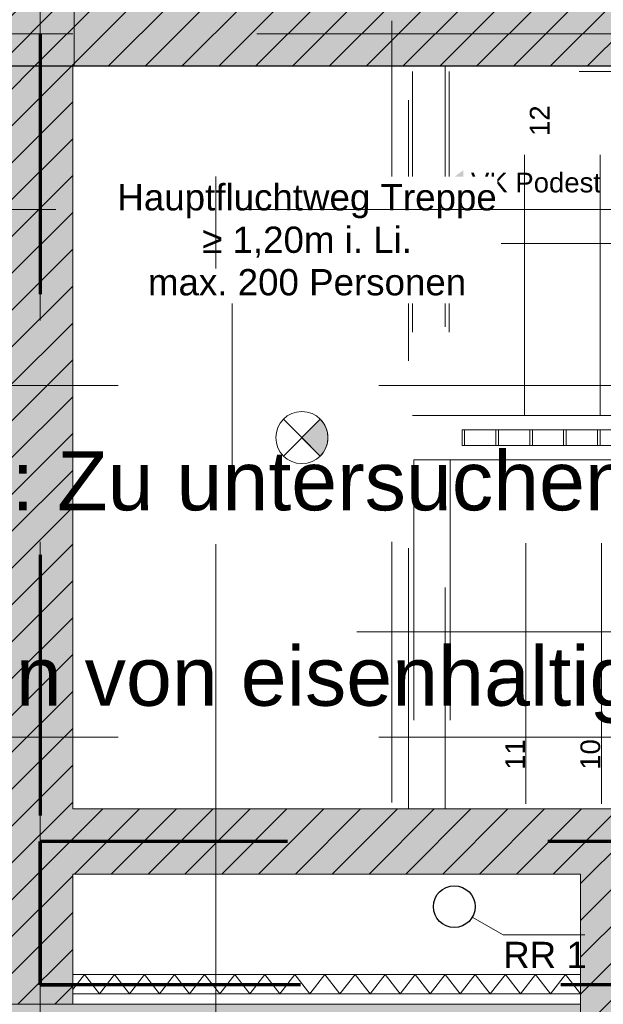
# Model space of a CAD drawing. Header units: metres. Extents: x -111 to 152, y -132 to 99.
# Tile 143 of 256: x -23.03 to -20.79, y -3.72 to 0.05. Entities that reach past the tile are written whole.
import ezdxf

# ---------------------------------------------------------------- set-up
doc = ezdxf.new("R2010")
doc.units = ezdxf.units.M
doc.header["$PDMODE"] = 1
doc.header["$PDSIZE"] = -2
for name, pattern in [('Achsen 01', [5.291531, 3.175, -1.058062, 0.352704, -0.705764]), ('gestrichelt - 01', [2, 1, -1]), ('Raster 01', [2, 1, -1])]:
    doc.linetypes.add(name, pattern=pattern)
doc.layers.get('0').update_dxf_attribs({"lineweight": 25})
for name, color, linetype, lineweight in [('013_Beton und Stahlbetonarbeiten-000 Brandschutz', 7, 'Continuous', 9), ('013_Beton und Stahlbetonarbeiten-330 Außenwände', 7, 'Continuous', 25), ('013_Beton und Stahlbetonarbeiten-340 Innenwände', 7, 'Continuous', 18), ('031_Metallbauarbeiten-340 Treppen Geländer', 7, 'Continuous', 9), ('039_Trockenbauarbeiten-340 Gipskarton', 7, 'Continuous', 9), ('_1.35m (3D)', 7, 'Continuous', 9), ('_EG (2D)', 7, 'Continuous', 9), ('_EG - DS (2D)', 7, 'Continuous', 9), ('_GRU (2D)', 7, 'Continuous', 9), ('_Legende (2D)', 7, 'Continuous', 9), ('AV1-Brandschutzkonzept-Brandschutzkonzept', 7, 'Continuous', 5), ('AV1-Schnitt Achsen', 7, 'Achsen 01', 18), ('Bemaßung-Bemaßung', 7, 'Continuous', 9), ('Keine', 7, 'Continuous', 9)]:
    doc.layers.add(name, color=color, linetype=linetype, lineweight=lineweight)
for name, color, linetype, lineweight, true_color in [('013_Beton und Stahlbetonarbeiten-000 Sichtbeton-331 tragende Au', 5, 'Continuous', 5, 0x0000ff), ('013_Beton und Stahlbetonarbeiten-000 Sichtbeton-341 tragende In', 5, 'Continuous', 5, 0x0000ff), ('013_Beton und Stahlbetonarbeiten-350 Stahlbeton Treppe Ansicht', 7, 'Continuous', 9, 0xa6a6a6), ('039_Trockenbauarbeiten-340 Dämmung', 7, 'Continuous', 9, 0xc0c0c0), ('039_Trockenbauarbeiten-350 Deckenspiegel', 7, 'Continuous', 35, 0x008011), ('045_Sanitär Betriebseinrichtung-allg.', 9, 'Continuous', 13, 0x808080), ('AV1-Achsen', 1, 'Achsen 01', 18, 0xff0000), ('AV1-Arbeitsbühne', 7, 'gestrichelt - 01', 9, 0xf20884), ('AV1-Brandschutzkonzept-Anmerkung Text', 7, 'Continuous', 9, 0x599559), ('AV1-Raster', 7, 'Raster 01', 9, 0xa6a6a6)]:
    doc.layers.add(name, color=color, linetype=linetype, lineweight=lineweight, true_color=true_color)
doc.layers.get('0').freeze()
doc.styles.add('Arial', font='arial.ttf')
doc.styles.add('Arial Narrow', font='ARIALN.TTF')
doc.dimstyles.new('COE 50', dxfattribs={"dimtxt": 126.090495, "dimasz": 0.001414, "dimexe": 0.001, "dimexo": 0.01, "dimgap": 0.001, "dimtad": 1, "dimdec": 3, "dimtxsty": 'Arial', "dimblk": 'VW_SLASH-3', "dimblk1": 'VW_SLASH-3', "dimblk2": 'VW_SLASH-3', "dimcen": 0, "dimadec": 3, "dimazin": 0, "dimtfac": 0.8, "dimtdec": 3, "dimtix": 1, "dimtmove": 0, "dimatfit": 0, "dimldrblk": 'VW_SLASH-2', "dimfxl": 0.002, "dimfxlon": 1, "dimfrac": 2, "dimtolj": 1, "dimarcsym": 0})
pattern_1 = [(45, (0, 0), (0.07071068, -0.07071068), [0.025, -0.025])]
pattern_2 = [(-135, (0.03106, -0.03313), (0.07071068, -0.07071068), [])]

# ---------------------------------------------------------------- blocks, each defined once
blk = doc.blocks.new('Group-2')
at = {"layer": 'AV1-Raster'}
for p, q in [((-22.95, -22.95), (-22.95, 1.35)), ((-21.6, -22.95), (-21.6, 1.35)), ((1.35, -1.35), (-40.5, -1.35)), ((1.35, -2.7), (-40.5, -2.7))]:
    blk.add_line(p, q, dxfattribs=at)
blk = doc.blocks.new('1.35m (3D)')
at = {"layer": 'AV1-Raster', "color": 7}
blk.add_blockref('Group-2', (0, 0), dxfattribs=at)
blk = doc.blocks.new('Group-3')
at = {"color": 255, "linetype": 'Continuous', "lineweight": 9, "transparency": 33554687}
blk.add_wipeout([(0.2575, 1.0674), (0.2282, 0.9967), (0.1575, 0.9674), (0.0868, 0.9967), (0.0575, 1.0674), (0.0868, 1.1381), (0.1575, 1.1674), (0.2282, 1.1381)], dxfattribs=at).dxf.layer = 'AV1-Brandschutzkonzept-Brandschutzkonzept'
at = {"layer": 'AV1-Brandschutzkonzept-Brandschutzkonzept', "linetype": 'Continuous', "lineweight": 0, "transparency": 33554687}
h = blk.add_hatch(color=92, dxfattribs=at)
edge = h.paths.add_edge_path()
edge.add_line((0.1575, 1.0674), (0.2282, 0.9967))
edge.add_arc((0.1575, 1.0674), 0.1, 315, 405)
edge.add_line((0.2282, 1.1381), (0.1575, 1.0674))
at = {"layer": 'AV1-Brandschutzkonzept-Brandschutzkonzept', "color": 92, "linetype": 'Continuous', "lineweight": 9, "transparency": 33554687}
for p, q in [((0.0868, 0.9967), (0.2282, 1.1381)), ((0.2282, 0.9967), (0.0868, 1.1381))]:
    blk.add_line(p, q, dxfattribs=at)
at = {"layer": 'AV1-Brandschutzkonzept-Brandschutzkonzept', "color": 92, "linetype": 'Continuous', "lineweight": 9, "transparency": 33554687, "flags": 128}
blk.add_lwpolyline([(0.1575, 1.0674), (0.2282, 0.9967, 0.414214), (0.2282, 1.1381)], format="xyb", close=True, dxfattribs=at)
at = {"layer": 'AV1-Brandschutzkonzept-Brandschutzkonzept', "color": 92, "linetype": 'Continuous', "lineweight": 9, "transparency": 33554687}
blk.add_circle((0.1575, 1.0674), 0.1, dxfattribs=at)
blk = doc.blocks.new('Sicherheitsbeleuchtung')
at = {"layer": 'AV1-Brandschutzkonzept-Brandschutzkonzept', "color": 7, "transparency": 33554687}
blk.add_blockref('Group-3', (0, 0), dxfattribs=at)
blk = doc.blocks.new('EG - DS (2D)')
at = {"layer": '039_Trockenbauarbeiten-350 Deckenspiegel', "linetype": 'Continuous', "lineweight": 0, "transparency": 33554483}
blk.add_hatch(color=106, dxfattribs=at).paths.add_polyline_path([(-25.405, -3.205), (-25.405, -5.275), (-20.875, -5.275), (-20.875, -3.725), (-23.075, -3.725), (-23.075, -3.205)])
at = {"layer": 'AV1-Brandschutzkonzept-Brandschutzkonzept', "color": 7}
blk.add_blockref('Sicherheitsbeleuchtung', (-22.1025, -2.6174), dxfattribs=at)
blk = doc.blocks.new('Group-23')
at = {"layer": '013_Beton und Stahlbetonarbeiten-350 Stahlbeton Treppe Ansicht', "linetype": 'Raster 01'}
for p, q in [((-17.88, -0.145), (-21.52, -0.145)), ((-21.52, -0.145), (-21.52, -1.465)), ((-21.395, -0.125), (-21.395, -2.975)), ((-21.38, -0.145), (-21.38, -1.465)), ((-21.09, -1.465), (-21.09, -0.145)), ((-20.8, -1.465), (-20.8, -0.145)), ((-21.395, -1.465), (-21.52, -1.465)), ((-21.3951, -1.465), (-17.88, -1.465)), ((-21.515, -1.635), (-21.515, -2.955)), ((-21.39, -1.635), (-21.515, -1.635)), ((-21.39, -1.635), (-19.055, -1.635)), ((-21.375, -1.635), (-21.375, -2.955)), ((-21.085, -2.955), (-21.085, -1.635)), ((-20.795, -2.955), (-20.795, -1.635)), ((-19.635, -2.955), (-21.515, -2.955))]:
    blk.add_line(p, q, dxfattribs=at)
at = {"layer": '013_Beton und Stahlbetonarbeiten-350 Stahlbeton Treppe Ansicht', "linetype": 'Raster 01', "flags": 128}
for points in [[(-21.535, -2.975), (-21.535, -1.615), (-21.395, -1.615), (-21.395, -1.485), (-21.535, -1.485), (-21.535, -0.125)], [(-18.18, -0.805), (-22.2123, -0.805), (-22.2123, -2.295), (-19.34, -2.295)]]:
    blk.add_lwpolyline(points, dxfattribs=at)
at = {"layer": '013_Beton und Stahlbetonarbeiten-350 Stahlbeton Treppe Ansicht', "color": 7, "lineweight": 13, "transparency": 33554687}
blk.add_solid([(-21.325, -0.6285), (-21.395, -0.576), (-21.325, -0.5235)], dxfattribs=at)
at = {"layer": 'Keine', "color": 220, "linetype": 'Continuous'}
blk.add_line((-22.82, -0.125), (-22.82, 0.3662), dxfattribs=at)
at = {"layer": '013_Beton und Stahlbetonarbeiten-350 Stahlbeton Treppe Ansicht', "char_height": 0.07565, "rotation": 90, "line_spacing_factor": 0.971931, "style": 'Arial'}
for s, insert, attachment_point in [('12', (-21.0697, -0.275), 3), ('11', (-21.0885, -2.825), 7), ('10', (-20.7985, -2.825), 7)]:
    blk.add_mtext(s, dxfattribs=dict(at, insert=insert, attachment_point=attachment_point))
at = {"layer": '013_Beton und Stahlbetonarbeiten-350 Stahlbeton Treppe Ansicht', "color": 7, "transparency": 33554687, "insert": (-21.325, -0.5333), "char_height": 0.07565, "attachment_point": 1, "line_spacing_factor": 0.971931, "style": 'Arial'}
blk.add_mtext(' VK Podest', dxfattribs=at)
blk = doc.blocks.new('VW_SLASH-3')
at = {"color": 0, "linetype": 'ByBlock', "lineweight": -2, "transparency": 16777216}
blk.add_line((0, 0), (-1, 0), dxfattribs=at)
at = {"color": 0, "linetype": 'Continuous', "lineweight": 15, "transparency": 16777216, "flags": 128}
blk.add_lwpolyline([(0.5, 0.5), (-0.5, -0.5)], dxfattribs=at)
blk = doc.blocks.new('*D337')
at = {"layer": 'Bemaßung-Bemaßung', "color": 0, "lineweight": -2}
for p, q in [((-28.35, 3.575), (-28.35, 3.725)), ((-22.95, 3.575), (-22.95, 3.725)), ((-23.0207, 3.675), (-28.2793, 3.675))]:
    blk.add_line(p, q, dxfattribs=at)
at = {"layer": 'Defpoints', "color": 0}
for p in [(-28.35, 3.675), (-28.35, 0), (-22.95, 0)]:
    blk.add_point(p, dxfattribs=at)
at = {"layer": 'Bemaßung-Bemaßung', "color": 0, "lineweight": -2, "xscale": 0.070693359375, "yscale": 0.070693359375, "zscale": 0.070693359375, "rotation": 180}
blk.add_blockref('VW_SLASH-3', (-28.35, 3.675), dxfattribs=at)
at = {"layer": 'Bemaßung-Bemaßung', "color": 0, "lineweight": -2, "xscale": 0.070693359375, "yscale": 0.070693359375, "zscale": 0.070693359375}
blk.add_blockref('VW_SLASH-3', (-22.95, 3.675), dxfattribs=at)
at = {"layer": 'Bemaßung-Bemaßung', "color": 0, "insert": (-25.65, 3.8008), "char_height": 0.12609, "attachment_point": 5, "style": 'Arial'}
blk.add_mtext('\\A1;5,40', dxfattribs=at)
blk = doc.blocks.new('VW_SLASH-2')
at = {"color": 0, "linetype": 'ByBlock', "lineweight": -2, "transparency": 16777216}
blk.add_line((0, 0), (-1, 0), dxfattribs=at)
at = {"color": 0, "linetype": 'Continuous', "lineweight": 15, "transparency": 16777216, "flags": 128}
blk.add_lwpolyline([(0.5, 0.5), (-0.5, -0.5)], dxfattribs=at)
blk = doc.blocks.new('*D338')
at = {"layer": 'Bemaßung-Bemaßung', "color": 0, "lineweight": -2}
for p, q in [((-22.95, 3.575), (-22.95, 3.725)), ((-16.2, 3.575), (-16.2, 3.725)), ((-16.2707, 3.675), (-22.8793, 3.675))]:
    blk.add_line(p, q, dxfattribs=at)
at = {"layer": 'Defpoints', "color": 0}
for p in [(-22.95, 3.675), (-22.95, 0), (-16.2, 0)]:
    blk.add_point(p, dxfattribs=at)
at = {"layer": 'Bemaßung-Bemaßung', "color": 0, "lineweight": -2, "xscale": 0.070693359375, "yscale": 0.070693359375, "zscale": 0.070693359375, "rotation": 180}
blk.add_blockref('VW_SLASH-3', (-22.95, 3.675), dxfattribs=at)
at = {"layer": 'Bemaßung-Bemaßung', "color": 0, "lineweight": -2, "xscale": 0.070693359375, "yscale": 0.070693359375, "zscale": 0.070693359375}
blk.add_blockref('VW_SLASH-3', (-16.2, 3.675), dxfattribs=at)
at = {"layer": 'Bemaßung-Bemaßung', "color": 0, "insert": (-19.575, 3.8008), "char_height": 0.12609, "attachment_point": 5, "style": 'Arial'}
blk.add_mtext('\\A1;6,75', dxfattribs=at)
blk = doc.blocks.new('*D388')
at = {"layer": 'Bemaßung-Bemaßung', "color": 0, "lineweight": -2}
for p, q in [((-23.2, 1.575), (-23.2, 1.725)), ((-22.825, 1.575), (-22.825, 1.725)), ((-22.8957, 1.675), (-23.1293, 1.675))]:
    blk.add_line(p, q, dxfattribs=at)
at = {"layer": 'Defpoints', "color": 0}
for p in [(-23.2, 1.675), (-23.2, -1.69), (-22.825, -2.975)]:
    blk.add_point(p, dxfattribs=at)
at = {"layer": 'Bemaßung-Bemaßung', "color": 0, "lineweight": -2, "xscale": 0.070693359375, "yscale": 0.070693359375, "zscale": 0.070693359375, "rotation": 180}
blk.add_blockref('VW_SLASH-3', (-23.2, 1.675), dxfattribs=at)
at = {"layer": 'Bemaßung-Bemaßung', "color": 0, "lineweight": -2, "xscale": 0.070693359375, "yscale": 0.070693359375, "zscale": 0.070693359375}
blk.add_blockref('VW_SLASH-3', (-22.825, 1.675), dxfattribs=at)
at = {"layer": 'Bemaßung-Bemaßung', "color": 0, "insert": (-23.0125, 1.8104), "char_height": 0.12609, "attachment_point": 5, "style": 'Arial'}
blk.add_mtext('\\A1;37\\S5^ ;', dxfattribs=at)
blk = doc.blocks.new('*D389')
at = {"layer": 'Bemaßung-Bemaßung', "color": 0, "lineweight": -2}
for p, q in [((-22.825, 1.575), (-22.825, 1.725)), ((-17.875, 1.575), (-17.875, 1.725)), ((-17.9457, 1.675), (-22.7543, 1.675))]:
    blk.add_line(p, q, dxfattribs=at)
at = {"layer": 'Defpoints', "color": 0}
for p in [(-22.825, 1.675), (-22.825, -2.975), (-17.875, -5.275)]:
    blk.add_point(p, dxfattribs=at)
at = {"layer": 'Bemaßung-Bemaßung', "color": 0, "lineweight": -2, "xscale": 0.070693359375, "yscale": 0.070693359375, "zscale": 0.070693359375, "rotation": 180}
blk.add_blockref('VW_SLASH-3', (-22.825, 1.675), dxfattribs=at)
at = {"layer": 'Bemaßung-Bemaßung', "color": 0, "lineweight": -2, "xscale": 0.070693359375, "yscale": 0.070693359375, "zscale": 0.070693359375}
blk.add_blockref('VW_SLASH-3', (-17.875, 1.675), dxfattribs=at)
at = {"layer": 'Bemaßung-Bemaßung', "color": 0, "insert": (-20.35, 1.8008), "char_height": 0.12609, "attachment_point": 5, "style": 'Arial'}
blk.add_mtext('\\A1;4,95', dxfattribs=at)
blk = doc.blocks.new('Group-595')
at = {"layer": '045_Sanitär Betriebseinrichtung-allg.', "color": 165, "lineweight": 25, "transparency": 33554687}
blk.add_circle((-21.3598, -3.3502), 0.08, dxfattribs=at)
blk = doc.blocks.new('Group-596')
at = {"layer": '045_Sanitär Betriebseinrichtung-allg.', "color": 165, "lineweight": 13, "transparency": 33554687, "flags": 128}
blk.add_lwpolyline([(-21.2905, -3.3902), (-21.1719, -3.4587), (-20.8587, -3.4587)], dxfattribs=at)
at = {"layer": '045_Sanitär Betriebseinrichtung-allg.'}
blk.add_blockref('Group-595', (0, 0), dxfattribs=at)
at = {"layer": '045_Sanitär Betriebseinrichtung-allg.', "color": 165, "transparency": 33554687, "insert": (-21.1719, -3.4852), "char_height": 0.10087, "attachment_point": 1, "line_spacing_factor": 0.967016, "style": 'Arial'}
blk.add_mtext('RR 1', dxfattribs=at)
blk = doc.blocks.new('Group-618')
at = {"color": 255, "linetype": 'Continuous', "lineweight": 13, "transparency": 33554687}
blk.add_wipeout([(-21.33, -1.52), (-17.95, -1.52), (-17.95, -1.58), (-21.33, -1.58)], dxfattribs=at).dxf.layer = '031_Metallbauarbeiten-340 Treppen Geländer'
at = {"layer": '031_Metallbauarbeiten-340 Treppen Geländer', "color": 8, "linetype": 'Continuous', "lineweight": 13, "transparency": 33554687, "flags": 128}
blk.add_lwpolyline([(-21.33, -1.52), (-17.95, -1.52), (-17.95, -1.58), (-21.33, -1.58)], close=True, dxfattribs=at)
at = {"color": 255, "linetype": 'Continuous', "lineweight": 13, "transparency": 33554687}
for points in [[(-21.33, -1.52), (-21.32, -1.52), (-21.32, -1.58), (-21.33, -1.58)], [(-21.2, -1.52), (-21.19, -1.52), (-21.19, -1.58), (-21.2, -1.58)], [(-21.07, -1.52), (-21.06, -1.52), (-21.06, -1.58), (-21.07, -1.58)], [(-20.94, -1.52), (-20.93, -1.52), (-20.93, -1.58), (-20.94, -1.58)], [(-20.81, -1.52), (-20.8, -1.52), (-20.8, -1.58), (-20.81, -1.58)], [(-20.68, -1.52), (-20.67, -1.52), (-20.67, -1.58), (-20.68, -1.58)], [(-20.55, -1.52), (-20.54, -1.52), (-20.54, -1.58), (-20.55, -1.58)], [(-20.42, -1.52), (-20.41, -1.52), (-20.41, -1.58), (-20.42, -1.58)], [(-20.29, -1.52), (-20.28, -1.52), (-20.28, -1.58), (-20.29, -1.58)], [(-20.16, -1.52), (-20.15, -1.52), (-20.15, -1.58), (-20.16, -1.58)], [(-20.03, -1.52), (-20.02, -1.52), (-20.02, -1.58), (-20.03, -1.58)], [(-19.9, -1.52), (-19.89, -1.52), (-19.89, -1.58), (-19.9, -1.58)], [(-19.77, -1.52), (-19.76, -1.52), (-19.76, -1.58), (-19.77, -1.58)], [(-19.64, -1.52), (-19.63, -1.52), (-19.63, -1.58), (-19.64, -1.58)], [(-19.51, -1.52), (-19.5, -1.52), (-19.5, -1.58), (-19.51, -1.58)], [(-19.38, -1.52), (-19.37, -1.52), (-19.37, -1.58), (-19.38, -1.58)], [(-19.25, -1.52), (-19.24, -1.52), (-19.24, -1.58), (-19.25, -1.58)], [(-19.12, -1.52), (-19.11, -1.52), (-19.11, -1.58), (-19.12, -1.58)], [(-18.99, -1.52), (-18.98, -1.52), (-18.98, -1.58), (-18.99, -1.58)], [(-18.86, -1.52), (-18.85, -1.52), (-18.85, -1.58), (-18.86, -1.58)], [(-18.73, -1.52), (-18.72, -1.52), (-18.72, -1.58), (-18.73, -1.58)], [(-18.6, -1.52), (-18.59, -1.52), (-18.59, -1.58), (-18.6, -1.58)], [(-18.47, -1.52), (-18.46, -1.52), (-18.46, -1.58), (-18.47, -1.58)], [(-18.34, -1.52), (-18.33, -1.52), (-18.33, -1.58), (-18.34, -1.58)], [(-18.21, -1.52), (-18.2, -1.52), (-18.2, -1.58), (-18.21, -1.58)], [(-18.08, -1.52), (-18.07, -1.52), (-18.07, -1.58), (-18.08, -1.58)], [(-17.95, -1.52), (-17.94, -1.52), (-17.94, -1.58), (-17.95, -1.58)]]:
    blk.add_wipeout(points, dxfattribs=at).dxf.layer = '031_Metallbauarbeiten-340 Treppen Geländer'
at = {"layer": '031_Metallbauarbeiten-340 Treppen Geländer', "color": 7, "linetype": 'Continuous', "lineweight": 13, "transparency": 33554687, "flags": 128}
for points in [[(-21.33, -1.52), (-21.32, -1.52), (-21.32, -1.58), (-21.33, -1.58)], [(-21.2, -1.52), (-21.19, -1.52), (-21.19, -1.58), (-21.2, -1.58)], [(-21.07, -1.52), (-21.06, -1.52), (-21.06, -1.58), (-21.07, -1.58)], [(-20.94, -1.52), (-20.93, -1.52), (-20.93, -1.58), (-20.94, -1.58)], [(-20.81, -1.52), (-20.8, -1.52), (-20.8, -1.58), (-20.81, -1.58)], [(-20.68, -1.52), (-20.67, -1.52), (-20.67, -1.58), (-20.68, -1.58)], [(-20.55, -1.52), (-20.54, -1.52), (-20.54, -1.58), (-20.55, -1.58)], [(-20.42, -1.52), (-20.41, -1.52), (-20.41, -1.58), (-20.42, -1.58)], [(-20.29, -1.52), (-20.28, -1.52), (-20.28, -1.58), (-20.29, -1.58)], [(-20.16, -1.52), (-20.15, -1.52), (-20.15, -1.58), (-20.16, -1.58)], [(-20.03, -1.52), (-20.02, -1.52), (-20.02, -1.58), (-20.03, -1.58)], [(-19.9, -1.52), (-19.89, -1.52), (-19.89, -1.58), (-19.9, -1.58)], [(-19.77, -1.52), (-19.76, -1.52), (-19.76, -1.58), (-19.77, -1.58)], [(-19.64, -1.52), (-19.63, -1.52), (-19.63, -1.58), (-19.64, -1.58)], [(-19.51, -1.52), (-19.5, -1.52), (-19.5, -1.58), (-19.51, -1.58)], [(-19.38, -1.52), (-19.37, -1.52), (-19.37, -1.58), (-19.38, -1.58)], [(-19.25, -1.52), (-19.24, -1.52), (-19.24, -1.58), (-19.25, -1.58)], [(-19.12, -1.52), (-19.11, -1.52), (-19.11, -1.58), (-19.12, -1.58)], [(-18.99, -1.52), (-18.98, -1.52), (-18.98, -1.58), (-18.99, -1.58)], [(-18.86, -1.52), (-18.85, -1.52), (-18.85, -1.58), (-18.86, -1.58)], [(-18.73, -1.52), (-18.72, -1.52), (-18.72, -1.58), (-18.73, -1.58)], [(-18.6, -1.52), (-18.59, -1.52), (-18.59, -1.58), (-18.6, -1.58)], [(-18.47, -1.52), (-18.46, -1.52), (-18.46, -1.58), (-18.47, -1.58)], [(-18.34, -1.52), (-18.33, -1.52), (-18.33, -1.58), (-18.34, -1.58)], [(-18.21, -1.52), (-18.2, -1.52), (-18.2, -1.58), (-18.21, -1.58)], [(-18.08, -1.52), (-18.07, -1.52), (-18.07, -1.58), (-18.08, -1.58)], [(-17.95, -1.52), (-17.94, -1.52), (-17.94, -1.58), (-17.95, -1.58)]]:
    blk.add_lwpolyline(points, close=True, dxfattribs=at)
blk = doc.blocks.new('Group-629')
at = {"color": 255, "linetype": 'Continuous', "lineweight": 5}
blk.add_wipeout([(-20.875, -3.61), (-22.825, -3.61), (-22.825, -3.685), (-20.875, -3.685)], dxfattribs=at).dxf.layer = '039_Trockenbauarbeiten-340 Dämmung'
blk = doc.blocks.new('Group-630')
at = {"layer": '039_Trockenbauarbeiten-340 Dämmung', "transparency": 33554687, "flags": 128}
blk.add_lwpolyline([(-20.875, -3.685), (-20.9327, -3.61), (-20.9905, -3.685), (-21.0482, -3.61), (-21.1059, -3.685), (-21.1637, -3.61), (-21.2214, -3.685), (-21.2791, -3.61), (-21.3369, -3.685), (-21.3946, -3.61), (-21.4524, -3.685), (-21.5101, -3.61), (-21.5678, -3.685), (-21.6256, -3.61), (-21.6833, -3.685), (-21.741, -3.61), (-21.7988, -3.685), (-21.8565, -3.61), (-21.9142, -3.685), (-21.972, -3.61), (-22.0297, -3.685), (-22.0874, -3.61), (-22.1452, -3.685), (-22.2029, -3.61), (-22.2606, -3.685), (-22.3184, -3.61), (-22.3761, -3.685), (-22.4338, -3.61), (-22.4916, -3.685), (-22.5493, -3.61), (-22.6071, -3.685), (-22.6648, -3.61), (-22.7225, -3.685), (-22.7803, -3.61), (-22.825, -3.6681)], dxfattribs=at)
blk = doc.blocks.new('Group-631')
at = {"layer": '039_Trockenbauarbeiten-340 Dämmung'}
blk.add_blockref('Group-629', (0, 0), dxfattribs=at)
at = {"layer": '039_Trockenbauarbeiten-340 Dämmung', "transparency": 33554687}
blk.add_blockref('Group-630', (0, 0), dxfattribs=at)
blk = doc.blocks.new('Legende (2D)')
at = {"layer": 'Keine', "color": 253, "transparency": 33554687, "insert": (-26.30317, -0.57308), "char_height": 0.252181, "attachment_point": 1, "line_spacing_factor": 0.966594, "style": 'Arial Narrow'}
blk.add_mtext('Kampfmittelbeseitigung', dxfattribs=at)
at = {"layer": 'Keine', "color": 7, "transparency": 33554687, "char_height": 0.2269629, "attachment_point": 4, "line_spacing_factor": 0.969122, "style": 'Arial'}
for s, insert in [('Kampfmittelsondierung: Zu untersuchende Fläche', (-26.30317, -1.75)), ('3 m-Bereich freizuhalten von eisenhaltigen Gegenständen', (-26.30317, -2.5))]:
    blk.add_mtext(s, dxfattribs=dict(at, insert=insert))
blk = doc.blocks.new('Group-713')
at = {"layer": 'AV1-Achsen'}
blk.add_line((-22.95, -26.5), (-22.95, 4.9), dxfattribs=at)
blk = doc.blocks.new('Group-717')
at = {"layer": 'AV1-Achsen'}
blk.add_line((-43.2844, 0), (4.2656, 0), dxfattribs=at)
blk = doc.blocks.new('Group-724')
at = {"layer": 'AV1-Schnitt Achsen'}
blk.add_line((-43.35, -0.675), (4.2, -0.675), dxfattribs=at)
blk = doc.blocks.new('Group-728')
at = {"layer": 'AV1-Schnitt Achsen'}
blk.add_line((-22.275, -26.3), (-22.275, 4.7), dxfattribs=at)
blk = doc.blocks.new('GRU (2D)')
at = {"layer": 'AV1-Achsen', "color": 7}
for name in ['Group-713', 'Group-717']:
    blk.add_blockref(name, (0, 0), dxfattribs=at)
at = {"layer": 'AV1-Schnitt Achsen', "color": 7}
for name in ['Group-728', 'Group-724']:
    blk.add_blockref(name, (0, 0), dxfattribs=at)
blk = doc.blocks.new('EG (2D)')
at = {"layer": '013_Beton und Stahlbetonarbeiten-000 Brandschutz', "color": 14, "linetype": 'gestrichelt - 01', "lineweight": 70, "transparency": 33554687}
for p in [(-22.95, 0), (-18, -3.1)]:
    blk.add_line(p, (-22.95, -3.1), dxfattribs=at)
at = {"layer": '013_Beton und Stahlbetonarbeiten-000 Brandschutz', "color": 220, "linetype": 'gestrichelt - 01', "lineweight": 70, "true_color": 0xff00bc, "transparency": 33554687}
for q in [(-22.95, -3.1), (-22.825, -3.65)]:
    blk.add_line((-22.95, -3.65), q, dxfattribs=at)
at = {"layer": 'AV1-Brandschutzkonzept-Brandschutzkonzept', "color": 14, "linetype": 'gestrichelt - 01', "lineweight": 70, "transparency": 33554687}
for p in [(-22.95, 0), (-18, -3.1)]:
    blk.add_line(p, (-22.95, -3.1), dxfattribs=at)
at = {"layer": 'AV1-Brandschutzkonzept-Brandschutzkonzept', "color": 220, "linetype": 'gestrichelt - 01', "lineweight": 70, "true_color": 0xff00bc, "transparency": 33554687}
blk.add_line((-22.95, -3.1), (-22.95, -3.6493), dxfattribs=at)
at = {"layer": '013_Beton und Stahlbetonarbeiten-350 Stahlbeton Treppe Ansicht', "color": 7}
blk.add_blockref('Group-23', (0, 0), dxfattribs=at)
at = {"layer": '045_Sanitär Betriebseinrichtung-allg.'}
blk.add_blockref('Group-596', (0, 0), dxfattribs=at)
at = {"layer": 'Bemaßung-Bemaßung', "color": 1}
dim = blk.add_aligned_dim(p1=(-22.95, 0), p2=(-28.35, 0), distance=-3.675, text='5,40', dimstyle='COE 50', override={"dimtxt": 0.12609, "dimasz": 0.070693, "dimexe": 0.05, "dimgap": 0.05, "dimpost": '<>', "dimtxsty": 'Arial', "dimtmove": 2, "dimfxl": 0.1}, dxfattribs=at)
dim.commit()
dim.dimension.update_dxf_attribs({"geometry": '*D337', "text_midpoint": (-25.65, 3.8008)})
at = {"layer": '013_Beton und Stahlbetonarbeiten-330 Außenwände', "linetype": 'Continuous', "lineweight": 0, "true_color": 0xc0c0c0}
blk.add_hatch(color=9, dxfattribs=at).paths.add_polyline_path([(-39.025, -0.125), (-39.025, -5.525), (-39.275, -5.525), (-39.275, 0.125), (-18.775, 0.125), (-18.775, -0.125)])
at = {"layer": '013_Beton und Stahlbetonarbeiten-330 Außenwände', "linetype": 'Continuous', "lineweight": 13}
h = blk.add_hatch(dxfattribs=at)
h.set_pattern_fill('Stahlbeton', color=251, style=0, pattern_type=2)
h.set_pattern_definition(pattern_1)
h.paths.add_polyline_path([(-39.025, -0.125), (-39.025, -5.525), (-39.275, -5.525), (-39.275, 0.125), (-18.775, 0.125), (-18.775, -0.125)])
h = blk.add_hatch(dxfattribs=at)
h.set_pattern_fill('Stahlbeton-1', color=251, style=0, pattern_type=2)
h.set_pattern_definition(pattern_2)
h.paths.add_polyline_path([(-39.025, -0.125), (-39.025, -5.525), (-39.275, -5.525), (-39.275, 0.125), (-18.775, 0.125), (-18.775, -0.125)])
at = {"layer": 'AV1-Arbeitsbühne', "linetype": 'Continuous', "lineweight": 9}
h = blk.add_hatch(dxfattribs=at)
h.set_pattern_fill('Fahrweg', color=230, style=0, pattern_type=2)
h.set_pattern_definition([(-135, (0, 0), (0.06629126, -0.06629126), [])])
edge = h.paths.add_edge_path()
edge.add_arc((-54.5978, 13.3387), 44.4228, 329.86092, 330.47851)
edge.add_arc((-19.2462, -7.3138), 3.5278, 339.4759, 345.2734)
edge.add_arc((-17.9497, -7.5439), 2.2179, 342.507, 360.2513)
edge.add_line((-15.7318, -7.5342), (-15.725, -6.525))
edge.add_line((-15.725, -6.525), (-15.725, 1.175))
edge.add_line((-15.725, 1.175), (-13.975, 1.175))
edge.add_line((-13.975, 1.175), (-13.975, -6.525))
edge.add_line((-13.975, -6.525), (-13.9753, -6.525))
edge.add_arc((-47.2294, -7.392), 33.2654, -1.49345, 1.49345, ccw=False)
edge.add_line((-13.9753, -8.259), (-13.9753, -10.4902))
edge.add_arc((-16.375, -10), 2.4493, 312.8674, 348.4561, ccw=False)
edge.add_arc((-18.4021, -7.2512), 5.8556, 298.76511, 309.10361, ccw=False)
edge.add_arc((-18.2219, -7.6009), 5.4624, 287.0866, 298.8741, ccw=False)
edge.add_arc((-18.1592, -8.2865), 4.7907, 279.1695, 288.7786, ccw=False)
edge.add_arc((-18.0685, -7.288), 5.7673, 268.71982, 276.69885, ccw=False)
edge.add_arc((-18.3115, -2.1541), 10.9004, 266.47406, 270.59973, ccw=False)
edge.add_arc((-18.2359, -7.5234), 5.5608, 255.7465, 262.2911, ccw=False)
edge.add_arc((-17.8975, -6.4105), 6.7229, 250.51417, 255.28641, ccw=False)
edge.add_line((-20.1401, -12.7483), (-21.0105, -12.3671))
edge.add_arc((-21.9304, -13.9593), 1.8389, 59.9832, 78.1778)
edge.add_arc((-24.9263, -25.3066), 13.5728, 75.61242, 77.24671)
edge.add_arc((-22.0434, -12.5197), 0.4652, 75.894, 93.8496)
edge.add_line((-22.0746, -12.0556), (-23.075, -12.0159))
edge.add_line((-23.075, -12.0159), (-23.075, -10.196))
edge.add_line((-23.075, -10.196), (-22.1599, -10.1944))
edge.add_line((-22.1599, -10.1944), (-20.13, -10.1944))
edge.add_line((-20.13, -10.1944), (-18.7257, -10.1527))
edge.add_arc((-19.0017, 0.1421), 10.2985, 271.53586, 276.83258)
edge.add_arc((-18.0426, -8.4659), 1.6391, 279.3436, 292.578)
edge.add_arc((-19.0052, -6.3287), 3.9827, 293.5593, 300.8201)
edge.add_arc((-18.5657, -7.337), 2.8949, 303.5765, 314.7719)
edge.add_arc((-18.9575, -7.0629), 3.3665, 316.2206, 325.5766)
at = {"layer": '013_Beton und Stahlbetonarbeiten-000 Sichtbeton-331 tragende Au', "color": 30}
blk.add_solid([(-22.875, -0.075), (-18.825, -0.075), (-22.825, -0.125), (-18.775, -0.125)], dxfattribs=at)
at = {"layer": '013_Beton und Stahlbetonarbeiten-330 Außenwände', "flags": 128}
blk.add_lwpolyline([(-39.025, -0.125), (-39.025, -5.525), (-39.275, -5.525), (-39.275, 0.125), (-18.775, 0.125), (-18.775, -0.125)], close=True, dxfattribs=at)
at = {"layer": 'Bemaßung-Bemaßung', "color": 1}
dim = blk.add_aligned_dim(p1=(-16.2, 0), p2=(-22.95, 0), distance=-3.675, text='6,75', dimstyle='COE 50', override={"dimtxt": 0.12609, "dimasz": 0.070693, "dimexe": 0.05, "dimgap": 0.05, "dimpost": '<>', "dimtxsty": 'Arial', "dimtmove": 2, "dimfxl": 0.1}, dxfattribs=at)
dim.commit()
dim.dimension.update_dxf_attribs({"geometry": '*D338', "text_midpoint": (-19.575, 3.8008)})
at = {"layer": 'Bemaßung-Bemaßung'}
for base, p1, p2, text, picture, middle in [((-23.2, 1.675), (-22.825, -2.975), (-23.2, -1.69), '37\\S5^ ;', '*D388', (-23.0125, 1.8104)), ((-22.825, 1.675), (-17.875, -5.275), (-22.825, -2.975), '4,95', '*D389', (-20.35, 1.8008))]:
    dim = blk.add_linear_dim(base=base, p1=p1, p2=p2, text=text, dimstyle='COE 50', override={"dimtxt": 0.12609, "dimasz": 0.070693, "dimexe": 0.05, "dimgap": 0.05, "dimpost": '<>', "dimtxsty": 'Arial', "dimtmove": 2, "dimfxl": 0.1}, dxfattribs=at)
    dim.commit()
    dim.dimension.update_dxf_attribs({"geometry": picture, "text_midpoint": middle})
at = {"color": 255, "transparency": 33554508}
blk.add_wipeout([(-22.6559, -1.0348), (-21.1941, -1.0348), (-21.1941, -0.548), (-22.6559, -0.548)], dxfattribs=at).dxf.layer = 'AV1-Brandschutzkonzept-Anmerkung Text'
at = {"layer": '013_Beton und Stahlbetonarbeiten-000 Sichtbeton-341 tragende In', "linetype": 'Continuous', "lineweight": 0}
blk.add_hatch(color=30, dxfattribs=at).paths.add_polyline_path([(-17.875, -3.725), (-17.875, -2.975), (-22.825, -2.975), (-22.825, -0.125), (-22.875, -0.075), (-22.875, -3.025), (-17.925, -3.025), (-17.925, -3.675)])
at = {"layer": '013_Beton und Stahlbetonarbeiten-340 Innenwände', "linetype": 'Continuous', "lineweight": 0, "true_color": 0xc0c0c0}
blk.add_hatch(color=9, dxfattribs=at).paths.add_polyline_path([(-20.875, -5.525), (-16.075, -5.525), (-16.075, -5.275), (-20.625, -5.275), (-20.625, -3.225), (-18.125, -3.225), (-18.125, -3.725), (-17.875, -3.725), (-17.875, -2.975), (-22.825, -2.975), (-22.825, -0.125), (-23.075, -0.125), (-23.075, -3.725), (-22.825, -3.725), (-22.825, -3.225), (-20.875, -3.225)])
at = {"layer": '013_Beton und Stahlbetonarbeiten-340 Innenwände', "linetype": 'Continuous', "lineweight": 13}
h = blk.add_hatch(dxfattribs=at)
h.set_pattern_fill('Stahlbeton', color=251, style=0, pattern_type=2)
h.set_pattern_definition(pattern_1)
h.paths.add_polyline_path([(-20.875, -5.525), (-16.075, -5.525), (-16.075, -5.275), (-20.625, -5.275), (-20.625, -3.225), (-18.125, -3.225), (-18.125, -3.725), (-17.875, -3.725), (-17.875, -2.975), (-22.825, -2.975), (-22.825, -0.125), (-23.075, -0.125), (-23.075, -3.725), (-22.825, -3.725), (-22.825, -3.225), (-20.875, -3.225)])
h = blk.add_hatch(dxfattribs=at)
h.set_pattern_fill('Stahlbeton-1', color=251, style=0, pattern_type=2)
h.set_pattern_definition(pattern_2)
h.paths.add_polyline_path([(-20.875, -5.525), (-16.075, -5.525), (-16.075, -5.275), (-20.625, -5.275), (-20.625, -3.225), (-18.125, -3.225), (-18.125, -3.725), (-17.875, -3.725), (-17.875, -2.975), (-22.825, -2.975), (-22.825, -0.125), (-23.075, -0.125), (-23.075, -3.725), (-22.825, -3.725), (-22.825, -3.225), (-20.875, -3.225)])
at = {"layer": '013_Beton und Stahlbetonarbeiten-340 Innenwände', "flags": 128}
blk.add_lwpolyline([(-20.875, -5.525), (-16.075, -5.525), (-16.075, -5.275), (-20.625, -5.275), (-20.625, -3.225), (-18.125, -3.225), (-18.125, -3.725), (-17.875, -3.725), (-17.875, -2.975), (-22.825, -2.975), (-22.825, -0.125), (-23.075, -0.125), (-23.075, -3.725), (-22.825, -3.725), (-22.825, -3.225), (-20.875, -3.225)], close=True, dxfattribs=at)
at = {"layer": 'AV1-Brandschutzkonzept-Anmerkung Text', "insert": (-21.925, -0.7914), "char_height": 0.100872, "attachment_point": 5, "line_spacing_factor": 0.969122, "style": 'Arial'}
blk.add_mtext('Hauptfluchtweg Treppe\\P≥ 1,20m i. Li.\\Pmax. 200 Personen', dxfattribs=at)
at = {"layer": '031_Metallbauarbeiten-340 Treppen Geländer', "color": 7}
blk.add_blockref('Group-618', (0, 0), dxfattribs=at)
at = {"layer": '039_Trockenbauarbeiten-340 Dämmung', "color": 7, "transparency": 33554687}
blk.add_blockref('Group-631', (0, 0), dxfattribs=at)
at = {"layer": '039_Trockenbauarbeiten-340 Dämmung', "flags": 128}
blk.add_lwpolyline([(-20.875, -3.61), (-22.825, -3.61), (-22.825, -3.685), (-20.875, -3.685)], close=True, dxfattribs=at)
at = {"layer": 'AV1-Brandschutzkonzept-Brandschutzkonzept', "color": 220, "linetype": 'gestrichelt - 01', "lineweight": 70, "true_color": 0xff00bc, "transparency": 33554687}
blk.add_line((-22.95, -3.6493), (-20.75, -3.6493), dxfattribs=at)
at = {"color": 255}
blk.add_wipeout([(-20.875, -3.725), (-22.825, -3.725), (-22.825, -3.685), (-20.875, -3.685)], dxfattribs=at).dxf.layer = '039_Trockenbauarbeiten-340 Gipskarton'
at = {"layer": '039_Trockenbauarbeiten-340 Gipskarton', "flags": 128}
blk.add_lwpolyline([(-20.875, -3.725), (-22.825, -3.725), (-22.825, -3.685), (-20.875, -3.685)], close=True, dxfattribs=at)

msp = doc.modelspace()

# ---------------------------------------------------------------- block references
at = {"layer": '_1.35m (3D)'}
msp.add_blockref('1.35m (3D)', (0, 0), dxfattribs=at)

# ---------------------------------------------------------------- next in the draw order: block references
at = {"layer": '_EG - DS (2D)'}
msp.add_blockref('EG - DS (2D)', (0, 0), dxfattribs=at)

# ---------------------------------------------------------------- next in the draw order: block references
at = {"layer": '_EG (2D)'}
msp.add_blockref('EG (2D)', (0, 0), dxfattribs=at)

# ---------------------------------------------------------------- next in the draw order: block references
at = {"layer": '_Legende (2D)'}
msp.add_blockref('Legende (2D)', (0, 0), dxfattribs=at)

# ---------------------------------------------------------------- next in the draw order: block references
at = {"layer": '_GRU (2D)'}
msp.add_blockref('GRU (2D)', (0, 0), dxfattribs=at)

doc.saveas('drawing.dxf')
